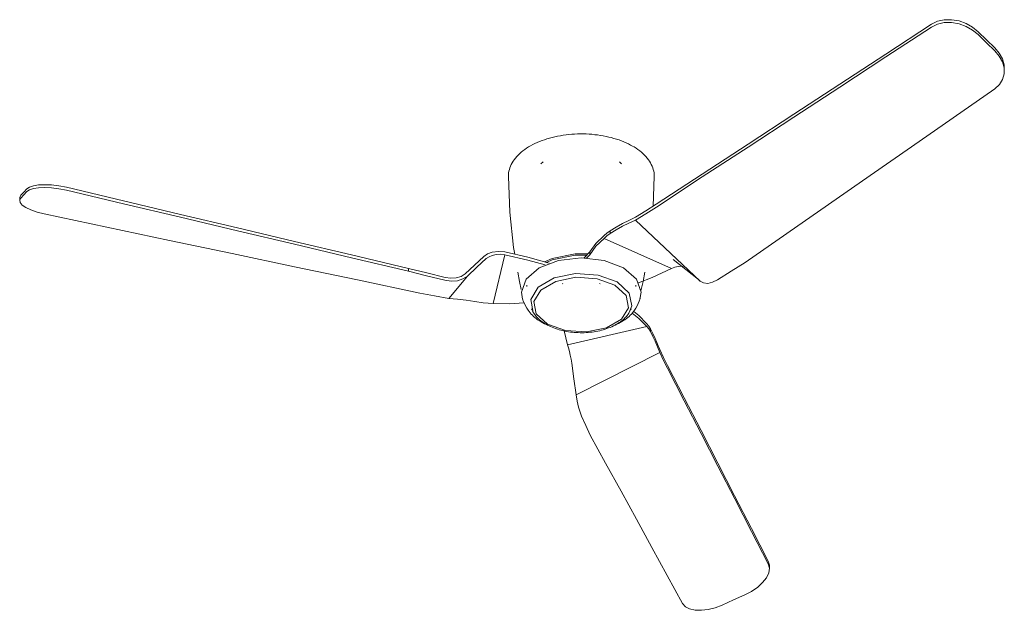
# Model space of a CAD drawing. Header units: millimetres. Extents: x 5629 to 11129, y -2865 to 7544.
# Tile 1 of 3: x 7641 to 8768, y -2865 to -2188. Entities that reach past the tile are written whole.
import ezdxf

# ---------------------------------------------------------------- set-up
doc = ezdxf.new("R2010")
doc.units = ezdxf.units.MM
doc.layers.add('E-LITE-EQPM', color=7, linetype='Continuous', lineweight=20)

# ---------------------------------------------------------------- blocks, each defined once
blk = doc.blocks.new('33471N - 33471N PEMBA White ceiling fan with DC motor-576560-00 Isometrico PDF')
at = {"layer": 'E-LITE-EQPM', "color": 251, "lineweight": 9, "true_color": 0x5b5b5b}
for p, q in [((2882.4, -2247), (2882.4, -2243.7)), ((2354.3, -2350.8), (2351.8, -2353.1)), ((2444.2, -2353.1), (2441.7, -2350.8)), ((2481.5, -2367.6), (2480.2, -2401.8)), ((1754.8, -2392.1), (1754.8, -2395.4)), ((2459.9, -2417.5), (2534.1, -2487.5)), ((2431, -2429.8), (2431, -2433)), ((2501.2, -2473.1), (2424.1, -2438.5)), ((2310.5, -2457.4), (2297.1, -2513.3)), ((2402, -2460), (2407.7, -2454)), ((2407.7, -2457.3), (2404, -2461.1)), ((2407.7, -2454), (2407.7, -2457.3)), ((2401.1, -2461), (2402, -2460)), ((2402, -2460), (2402, -2461)), ((2200.1, -2473), (2200.1, -2476.2)), ((2512.6, -2470.5), (2514.7, -2470.9)), ((2246.3, -2507.3), (2267.8, -2481.7)), ((2335.5, -2492.2), (2335.5, -2493.8)), ((2377, -2490.1), (2376.3, -2490.7)), ((2419.8, -2490.7), (2419, -2490.1)), ((2460.5, -2493.8), (2460.5, -2492.2)), ((2466.7, -2497), (2466.3, -2498.6)), ((2340.9, -2519.1), (2341.5, -2520.3)), ((2454.6, -2520.3), (2455.1, -2519.1)), ((2378.2, -2544.6), (2382.3, -2560.6)), ((2382.3, -2560.6), (2472.9, -2539.4)), ((2477.2, -2542), (2477.2, -2545.2)), ((2487.8, -2569.2), (2392.1, -2617.7)), ((2613.4, -2817.1), (2613.4, -2813.8))]:
    blk.add_line(p, q, dxfattribs=at)
for points in [[(2483.9, -2399.4, 0), (2536.5, -2365.1, 0), (2589, -2330.7, 0), (2641.5, -2296.3, 0), (2694.1, -2261.9, 0), (2746.6, -2227.5, 0), (2799.1, -2193.1, 0)], [(2799.1, -2196.4, 0), (2746.6, -2230.7, 0), (2694.1, -2265.1, 0), (2641.6, -2299.5, 0), (2589.1, -2333.9, 0), (2536.6, -2368.2, 0), (2484.1, -2402.6, 0)], [(2799.1, -2193.1, 0), (2805.9, -2189.8, 0), (2813.7, -2188.1, 0), (2822.1, -2188, 0), (2830.6, -2189.4, 0), (2838.7, -2192.3, 0), (2846.2, -2196.5, 0), (2852.6, -2201.7, 0)], [(2852.6, -2205, 0), (2846.2, -2199.8, 0), (2838.7, -2195.6, 0), (2830.6, -2192.7, 0), (2822.1, -2191.2, 0), (2813.7, -2191.3, 0), (2805.9, -2193.1, 0), (2799.1, -2196.4, 0)], [(2852.6, -2201.7, 0), (2862.1, -2211, 0), (2871.6, -2220.3, 0)], [(2871.6, -2223.6, 0), (2862.1, -2214.3, 0), (2852.6, -2205, 0)], [(2871.6, -2220.3, 0), (2876.7, -2226.4, 0), (2880.3, -2232.9, 0), (2882.2, -2239.8, 0), (2882.3, -2246.7, 0)], [(2871.7, -2267.3, 0), (2877, -2262.4, 0), (2880.5, -2256.5, 0), (2882.3, -2250, 0), (2882.2, -2243.1, 0), (2880.3, -2236.2, 0), (2876.7, -2229.6, 0), (2871.6, -2223.6, 0)], [(2585.7, -2466, 0), (2633.3, -2432.9, 0), (2681, -2399.7, 0), (2728.7, -2366.6, 0), (2776.3, -2333.5, 0), (2824, -2300.4, 0), (2871.7, -2267.3, 0)], [(2314.5, -2367.6, 0), (2314.6, -2365.6, 0), (2314.8, -2363.6, 0), (2315.1, -2361.7, 0), (2315.6, -2359.7, 0), (2316.2, -2357.8, 0), (2316.9, -2355.8, 0), (2317.8, -2353.9, 0), (2318.8, -2352.1, 0), (2319.9, -2350.2, 0), (2321.2, -2348.4, 0), (2322.5, -2346.6, 0), (2324, -2344.9, 0), (2325.7, -2343.2, 0), (2327.4, -2341.5, 0), (2329.2, -2339.9, 0), (2331.2, -2338.3, 0), (2333.2, -2336.8, 0), (2335.4, -2335.3, 0), (2337.6, -2333.8, 0), (2340, -2332.5, 0), (2342.4, -2331.1, 0), (2344.9, -2329.9, 0), (2347.5, -2328.7, 0), (2350.2, -2327.5, 0), (2353, -2326.5, 0), (2355.8, -2325.5, 0), (2358.7, -2324.5, 0), (2361.7, -2323.6, 0), (2364.7, -2322.8, 0), (2367.8, -2322.1, 0), (2370.9, -2321.4, 0), (2374.1, -2320.9, 0), (2377.3, -2320.3, 0), (2380.5, -2319.9, 0), (2383.7, -2319.5, 0), (2387, -2319.2, 0), (2390.3, -2319, 0), (2393.6, -2318.9, 0), (2397, -2318.8, 0), (2400.3, -2318.8, 0), (2403.6, -2318.9, 0), (2406.9, -2319.1, 0), (2410.2, -2319.3, 0), (2413.5, -2319.7, 0), (2416.7, -2320, 0), (2419.9, -2320.5, 0), (2423.1, -2321.1, 0), (2426.3, -2321.7, 0), (2429.4, -2322.4, 0), (2432.4, -2323.1, 0), (2435.4, -2324, 0), (2438.4, -2324.9, 0), (2441.3, -2325.8, 0), (2444.1, -2326.9, 0), (2446.8, -2328, 0), (2449.5, -2329.1, 0), (2452, -2330.3, 0), (2454.5, -2331.6, 0), (2456.8, -2332.9, 0)], [(2481.5, -2367.6, 0), (2481.5, -2365.6, 0), (2481.3, -2363.6, 0), (2480.9, -2361.7, 0), (2480.4, -2359.7, 0), (2479.8, -2357.8, 0), (2479.1, -2355.8, 0), (2478.2, -2353.9, 0), (2477.2, -2352.1, 0), (2476.1, -2350.2, 0), (2474.9, -2348.4, 0), (2473.5, -2346.6, 0), (2472, -2344.9, 0), (2470.4, -2343.2, 0), (2468.7, -2341.5, 0), (2466.8, -2339.9, 0), (2464.9, -2338.3, 0), (2462.8, -2336.8, 0), (2460.7, -2335.3, 0), (2458.4, -2333.8, 0), (2456.8, -2332.9, 0)], [(2314.5, -2367.6, 0), (2316.1, -2408.5, 0), (2320.4, -2448.8, 0), (2321.8, -2456.7, 0)], [(1763, -2381.7, 0), (1766, -2379.7, 0), (1770.5, -2378.2, 0), (1776.4, -2377.3, 0), (1783.5, -2377, 0), (1791.4, -2377.3, 0), (1799.8, -2378.4, 0), (1808.3, -2380, 0)], [(1754.8, -2392.1, 0), (1754.8, -2391.6, 0), (1756.1, -2389.1, 0)], [(1756.1, -2389.1, 0), (1759.5, -2385.4, 0), (1763, -2381.7, 0)], [(1763, -2385, 0), (1759.5, -2388.7, 0), (1756.1, -2392.4, 0)], [(1808.3, -2383.3, 0), (1799.8, -2381.6, 0), (1791.4, -2380.6, 0), (1783.5, -2380.2, 0), (1776.4, -2380.5, 0), (1770.5, -2381.5, 0), (1766, -2383, 0), (1763, -2385, 0)], [(1808.3, -2380, 0), (1873.6, -2395.5, 0), (1938.9, -2411, 0), (2004.2, -2426.5, 0), (2069.5, -2442, 0), (2134.8, -2457.5, 0), (2200.1, -2473, 0)], [(2200.1, -2476.2, 0), (2134.8, -2460.7, 0), (2069.5, -2445.2, 0), (2004.2, -2429.8, 0), (1938.9, -2414.3, 0), (1873.6, -2398.8, 0), (1808.3, -2383.3, 0)], [(1756.1, -2392.4, 0), (1754.8, -2394.8, 0), (1755.4, -2397.6, 0), (1757.7, -2400.4, 0), (1761.9, -2403.3, 0), (1767.6, -2406, 0), (1774.7, -2408.5, 0), (1782.8, -2410.5, 0)], [(2459.9, -2414.3, 0), (2471.9, -2407.1, 0), (2483.9, -2399.4, 0)], [(1782.8, -2410.5, 0), (1854.5, -2425.6, 0), (1926.3, -2440.8, 0), (1998, -2455.9, 0), (2069.7, -2471, 0), (2141.5, -2486.2, 0), (2213.2, -2501.3, 0)], [(2484.1, -2402.6, 0), (2472, -2410.3, 0), (2459.9, -2417.5, 0)], [(2431, -2429.8, 0), (2438.1, -2425.6, 0), (2445.3, -2421.6, 0)], [(2445.2, -2424.7, 0), (2452.6, -2421.1, 0), (2459.9, -2417.5, 0)], [(2459.9, -2414.3, 0), (2452.6, -2418, 0), (2445.3, -2421.6, 0)], [(2407.7, -2454, 0), (2414.7, -2444.3, 0), (2424.1, -2435.2, 0)], [(2424.1, -2435.2, 0), (2427.4, -2432.4, 0), (2431, -2429.8, 0)], [(2431, -2433, 0), (2427.4, -2435.7, 0), (2424.1, -2438.5, 0)], [(2445.2, -2424.7, 0), (2438.1, -2428.9, 0), (2431, -2433, 0)], [(2424.1, -2438.5, 0), (2414.8, -2447.5, 0), (2407.7, -2457.3, 0)], [(2286.3, -2459.1, 0), (2290.7, -2456.2, 0), (2296, -2454.3, 0)], [(2296, -2458, 0), (2292.3, -2459.5, 0), (2289.1, -2461.6, 0)], [(2296, -2454.3, 0), (2303.1, -2453.4, 0), (2310.5, -2454.1, 0)], [(2310.5, -2457.4, 0), (2305.5, -2456.8, 0), (2300.6, -2456.9, 0), (2296, -2458, 0)], [(2310.5, -2454.1, 0), (2336.7, -2460.1, 0), (2361.1, -2467.1, 0)], [(2356.6, -2469, 0), (2336.7, -2463.4, 0), (2310.5, -2457.4, 0)], [(2355.8, -2465.5, 0), (2364.8, -2461.6, 0), (2391, -2456.3, 0), (2405.5, -2456.3, 0)], [(2358, -2466.1, 0), (2364.8, -2463.2, 0), (2391, -2457.9, 0), (2403.9, -2457.9, 0)], [(2286.3, -2459.1, 0), (2275.6, -2469.1, 0), (2265, -2479.2, 0)], [(2267.8, -2481.7, 0), (2278.5, -2471.6, 0), (2289.1, -2461.6, 0)], [(2330.8, -2508.1, 0), (2329.5, -2500.3, 0), (2334.7, -2485.2, 0), (2349.6, -2472.4, 0), (2371.8, -2463.8, 0), (2398, -2460.8, 0), (2424.2, -2463.8, 0), (2446.5, -2472.4, 0)], [(2503.3, -2462.9, 0), (2532.1, -2485.7, 0), (2533.5, -2487, 0)], [(2554, -2486, 0), (2569.8, -2476, 0), (2585.7, -2466, 0)], [(2200.1, -2473, 0), (2221.1, -2478.1, 0), (2242, -2483.2, 0)], [(2241.7, -2486.4, 0), (2220.9, -2481.3, 0), (2200.1, -2476.2, 0)], [(2242, -2483.2, 0), (2248.5, -2484.1, 0), (2254.7, -2483.8, 0), (2260.3, -2482.1, 0), (2265, -2479.2, 0)], [(2325.4, -2477.1, 0), (2327.3, -2487.8, 0), (2329.3, -2497, 0)], [(2343, -2523.4, 0), (2340.1, -2508.5, 0), (2348.7, -2494.4, 0), (2367, -2483.8, 0), (2391.5, -2478.9, 0), (2417.3, -2480.5, 0), (2439.2, -2488.5, 0)], [(2446.5, -2472.4, 0), (2461.3, -2485.2, 0), (2466.5, -2500.3, 0), (2465.2, -2508.1, 0)], [(2463.6, -2489.4, 0), (2479.2, -2483.2, 0), (2501.2, -2473.1, 0)], [(2470.6, -2477.1, 0), (2468.7, -2487.8, 0), (2466.7, -2497, 0)], [(2501.2, -2473.1, 0), (2505.2, -2471.5, 0), (2509.1, -2470.6, 0), (2512.6, -2470.5, 0)], [(2267.8, -2481.7, 0), (2262.5, -2485, 0), (2256.1, -2487, 0), (2249, -2487.5, 0), (2241.7, -2486.4, 0)], [(2359.4, -2536.7, 0), (2346.5, -2524.8, 0), (2343.8, -2510.9, 0), (2351.8, -2497.7, 0), (2369, -2487.8, 0), (2391.9, -2483.1, 0), (2416, -2484.7, 0), (2436.6, -2492.2, 0)], [(2439.2, -2488.5, 0), (2453, -2501.2, 0), (2455.9, -2516, 0), (2453, -2523.4, 0)], [(2534.1, -2487.5, 0), (2538.1, -2489.6, 0), (2543, -2490.1, 0), (2548.4, -2488.8, 0), (2554, -2486, 0)], [(2213.2, -2501.3, 0), (2229.8, -2504.5, 0), (2246.3, -2507.3, 0)], [(2436.6, -2492.2, 0), (2449.5, -2504, 0), (2452.2, -2518, 0), (2444.2, -2531.2, 0), (2427, -2541.1, 0), (2404.1, -2545.7, 0), (2380, -2544.2, 0), (2359.4, -2536.7, 0)], [(2266.3, -2509.2, 0), (2256.3, -2508.3, 0), (2246.3, -2507.3, 0)], [(2266.3, -2509.2, 0), (2276.1, -2510.7, 0), (2285.8, -2512.3, 0)], [(2285.8, -2512.3, 0), (2291.4, -2512.9, 0), (2297.1, -2513.3, 0)], [(2297.1, -2513.3, 0), (2315.4, -2513.4, 0), (2332.6, -2512.2, 0)], [(2330.6, -2507.3, 0), (2331.6, -2510.3, 0), (2332.8, -2513.2, 0), (2334.2, -2515.9, 0), (2335.6, -2518.4, 0), (2337.2, -2520.9, 0), (2338.3, -2522.4, 0)], [(2465.4, -2507.3, 0), (2464.4, -2510.3, 0), (2463.2, -2513.2, 0), (2461.9, -2515.9, 0), (2460.4, -2518.4, 0), (2458.8, -2520.9, 0), (2457.7, -2522.4, 0)], [(2338.3, -2522.4, 0), (2339.4, -2523.9, 0), (2340.7, -2525.3, 0), (2342, -2526.6, 0), (2343.3, -2527.9, 0), (2344.8, -2529.2, 0), (2346.4, -2530.5, 0), (2348, -2531.7, 0), (2349.7, -2532.8, 0), (2351.5, -2533.9, 0), (2352.4, -2534.5, 0)], [(2341.9, -2521.3, 0), (2342.6, -2522.7, 0), (2343.5, -2524.1, 0), (2344.4, -2525.5, 0), (2345.4, -2526.8, 0), (2346.5, -2528.1, 0), (2347.6, -2529.3, 0), (2348.9, -2530.6, 0), (2350.2, -2531.7, 0), (2351.6, -2532.9, 0), (2353, -2534, 0), (2354.5, -2535, 0), (2356.1, -2536, 0), (2357.5, -2536.9, 0)], [(2454.1, -2521.3, 0), (2453.4, -2522.7, 0), (2452.6, -2524.1, 0), (2451.6, -2525.5, 0), (2450.6, -2526.8, 0), (2449.6, -2528.1, 0), (2448.4, -2529.3, 0), (2447.2, -2530.6, 0), (2445.8, -2531.7, 0), (2444.5, -2532.9, 0), (2443, -2534, 0), (2441.5, -2535, 0), (2439.9, -2536, 0), (2438.3, -2537, 0), (2436.6, -2537.9, 0), (2434.8, -2538.8, 0), (2433, -2539.7, 0), (2431.1, -2540.5, 0), (2429.2, -2541.2, 0), (2427.3, -2541.9, 0), (2425.3, -2542.6, 0), (2423.2, -2543.2, 0), (2421.2, -2543.8, 0), (2419.1, -2544.3, 0), (2416.9, -2544.7, 0), (2414.8, -2545.2, 0), (2412.6, -2545.5, 0), (2410.4, -2545.8, 0), (2408.1, -2546.1, 0), (2405.9, -2546.3, 0), (2403.6, -2546.4, 0), (2401.4, -2546.6, 0), (2399.1, -2546.6, 0), (2396.8, -2546.6, 0), (2394.5, -2546.5, 0), (2392.3, -2546.4, 0), (2390, -2546.3, 0), (2387.8, -2546.1, 0), (2385.6, -2545.8, 0), (2383.3, -2545.5, 0), (2381.2, -2545.1, 0), (2379, -2544.7, 0), (2376.9, -2544.2, 0), (2374.7, -2543.7, 0), (2372.7, -2543.2, 0), (2370.6, -2542.6, 0), (2368.6, -2541.9, 0), (2366.7, -2541.2, 0), (2364.8, -2540.4, 0), (2362.9, -2539.6, 0), (2361.1, -2538.8, 0), (2359.4, -2537.9, 0), (2357.7, -2537, 0), (2357.5, -2536.9, 0)], [(2457.7, -2522.4, 0), (2456.6, -2523.9, 0), (2455.4, -2525.3, 0), (2454.1, -2526.6, 0), (2452.7, -2527.9, 0), (2451.2, -2529.2, 0), (2449.7, -2530.5, 0), (2448, -2531.7, 0), (2446.3, -2532.8, 0), (2444.5, -2533.9, 0), (2442.7, -2535, 0), (2440.8, -2536, 0), (2438.8, -2537, 0), (2436.7, -2537.9, 0), (2434.6, -2538.8, 0)], [(2472.9, -2539.4, 0), (2463.9, -2530.2, 0), (2456.2, -2524.1, 0)], [(2458, -2522.2, 0), (2463.9, -2526.9, 0), (2472.8, -2536.1, 0)], [(2362.3, -2539.1, 0), (2362, -2539, 0), (2359.9, -2538.2, 0), (2357.8, -2537.3, 0), (2355.8, -2536.3, 0), (2353.9, -2535.3, 0), (2352.4, -2534.5, 0)], [(2472.8, -2536.1, 0), (2475.2, -2539, 0), (2477.2, -2542, 0)], [(2477.2, -2545.2, 0), (2475.2, -2542.3, 0), (2472.9, -2539.4, 0)], [(2477.2, -2542, 0), (2479.9, -2547.6, 0), (2482.5, -2553.3, 0)], [(2482.5, -2556.4, 0), (2479.9, -2550.8, 0), (2477.2, -2545.2, 0)], [(2487.8, -2566, 0), (2485.2, -2559.7, 0), (2482.5, -2553.3, 0)], [(2482.5, -2556.4, 0), (2485.2, -2562.8, 0), (2487.8, -2569.2, 0)], [(2382.3, -2560.6, 0), (2383.3, -2564, 0), (2384.4, -2568, 0), (2385.4, -2572.5, 0)], [(2487.8, -2566, 0), (2492.2, -2575.2, 0), (2496.6, -2584, 0)], [(2496.7, -2587.4, 0), (2492.3, -2578.5, 0), (2487.8, -2569.2, 0)], [(2385.4, -2572.5, 0), (2386.3, -2576.9, 0), (2387.1, -2581.4, 0)], [(2392.1, -2617.7, 0), (2389.6, -2599.6, 0), (2387.1, -2581.4, 0)], [(2496.6, -2584, 0), (2515.9, -2621.4, 0), (2535.1, -2658.8, 0), (2554.4, -2696.2, 0), (2573.6, -2733.5, 0), (2592.9, -2770.9, 0), (2612.1, -2808.3, 0)], [(2612.1, -2811.6, 0), (2592.9, -2774.2, 0), (2573.7, -2736.9, 0), (2554.4, -2699.5, 0), (2535.2, -2662.1, 0), (2516, -2624.8, 0), (2496.7, -2587.4, 0)], [(2392.1, -2617.7, 0), (2393.4, -2625.1, 0), (2394.9, -2632, 0), (2396.6, -2637.8, 0), (2398.4, -2642.4, 0)], [(2398.4, -2642.4, 0), (2403.3, -2653.1, 0), (2408.3, -2663.9, 0)], [(2408.3, -2663.9, 0), (2425.9, -2696, 0), (2443.5, -2728.2, 0), (2461.2, -2760.4, 0), (2478.8, -2792.6, 0), (2496.5, -2824.8, 0), (2514.1, -2857, 0)], [(2585.4, -2847, 0), (2593.1, -2843, 0), (2600, -2838.3, 0), (2605.7, -2833, 0), (2610.1, -2827.4, 0), (2612.7, -2821.7, 0), (2613.4, -2816.4, 0), (2612.1, -2811.6, 0)], [(2612.1, -2808.3, 0), (2613.4, -2813.1, 0), (2613.4, -2813.8, 0)], [(2559.4, -2858.6, 0), (2572.4, -2852.8, 0), (2585.4, -2847, 0)], [(2514.1, -2857, 0), (2517.3, -2860.6, 0), (2522.1, -2863.1, 0), (2528.3, -2864.5, 0), (2535.5, -2864.7, 0), (2543.3, -2863.7, 0), (2551.4, -2861.7, 0), (2559.4, -2858.6, 0)]]:
    blk.add_polyline3d(points, dxfattribs=at)

msp = doc.modelspace()

# ---------------------------------------------------------------- block references
at = {"layer": 'E-LITE-EQPM', "color": 251, "lineweight": 9, "true_color": 0x5b5b5b}
msp.add_blockref('33471N - 33471N PEMBA White ceiling fan with DC motor-576560-00 Isometrico PDF', (5885.9, 0), dxfattribs=at)

doc.saveas('drawing.dxf')
